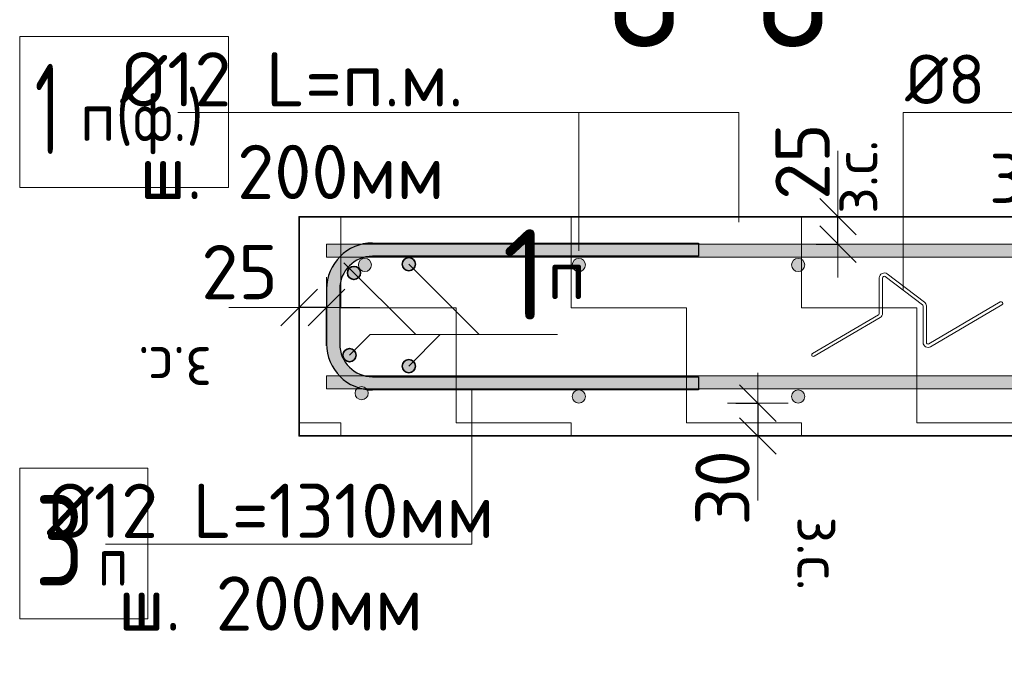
# Model space of a CAD drawing. Header units: metres. Extents: x -38 to 88, y -15 to 19.
# Tile 34 of 41: x 80.242 to 81.14, y 6.284 to 6.878. Entities that reach past the tile are written whole.
import ezdxf

# ---------------------------------------------------------------- set-up
doc = ezdxf.new("R2010")
doc.units = ezdxf.units.M
doc.header["$PDMODE"] = 65
doc.layers.add('XR$4$Размерная линия_ общее', color=7, linetype='Continuous', lineweight=13)
doc.layers.add('XR$4$Текст_ общее_1', color=7, linetype='Continuous', lineweight=13)
doc.styles.add('ISOCPEUR', font='txt')
doc.dimstyles.new('DIMSTYLE_22', dxfattribs={"dimtxt": 0.0495, "dimasz": 0.0555, "dimexe": 0, "dimexo": 0, "dimgap": 0.02475, "dimtad": 2, "dimdec": 0, "dimlfac": 1000, "dimrnd": 1, "dimzin": 12, "dimdsep": 46, "dimtxsty": 'ISOCPEUR', "dimblk1": 'ALL_ML_STRICH', "dimblk2": 'ALL_ML_STRICH', "dimsah": 1, "dimcen": 0, "dimclrd": 7, "dimclre": 256, "dimclrt": 7, "dimadec": 0, "dimazin": 0, "dimtfac": 1, "dimtdec": 0, "dimtix": 1, "dimtmove": 2, "dimatfit": 3, "dimfxl": 0, "dimtvp": 1.2, "dimtzin": 0, "dimlwd": 0, "dimlwe": -3, "dimarcsym": 0})

# ---------------------------------------------------------------- blocks, each defined once
blk = doc.blocks.new('СЛОЖНЫЙ_ОБЪЕКТ_25')
at = {"linetype": 'Continuous', "lineweight": 13, "transparency": 33554687}
blk.add_hatch(color=7, dxfattribs=at).paths.add_polyline_path([(81.23249, 6.54122), (80.52199, 6.54122), (80.52199, 6.55322), (81.23249, 6.55322)], flags=16)
at = {"color": 7, "linetype": 'Continuous', "lineweight": 13, "transparency": 33554687}
blk.add_lwpolyline([(81.23249, 6.54122), (80.52199, 6.54122), (80.52199, 6.55322), (81.23249, 6.55322), (81.23249, 6.54122)], close=True, dxfattribs=at)
blk = doc.blocks.new('СЛОЖНЫЙ_ОБЪЕКТ_26')
at = {"color": 7, "linetype": 'Continuous', "lineweight": 18, "transparency": 33554687}
for p, q in [((81.03139, 6.64359), (81.06524, 6.618)), ((81.03321, 6.64601), (81.06707, 6.62041)), ((81.02594, 6.61019), (81.02594, 6.64239)), ((81.02896, 6.61019), (81.02896, 6.64239)), ((81.06584, 6.58357), (81.06584, 6.61679)), ((81.06887, 6.58357), (81.06887, 6.61679)), ((81.07114, 6.58227), (81.13623, 6.62052)), ((81.07268, 6.57966), (81.13776, 6.61792)), ((80.96507, 6.57355), (81.02519, 6.60888)), ((80.96661, 6.57094), (81.02672, 6.60628))]:
    blk.add_line(p, q, dxfattribs=at)
for centre, radius, start, end in [((81.03047, 6.64239), 0.00454, 52.90778, 180), ((81.03047, 6.64239), 0.00151, 52.90778, 180), ((81.06433, 6.61679), 0.00151, 0, 52.90778), ((81.06433, 6.61679), 0.00454, 0, 52.90778), ((81.137, 6.61922), 0.00151, 300.44704, 120.44704), ((81.02443, 6.61019), 0.00151, 300.44704, 0), ((81.02443, 6.61019), 0.00454, 300.44704, 0), ((81.07038, 6.58357), 0.00454, 180, 300.44704), ((81.07038, 6.58357), 0.00151, 180, 300.44704), ((80.96584, 6.57224), 0.00151, 120.44704, 300.44704)]:
    blk.add_arc(centre, radius, start, end, dxfattribs=at)
blk = doc.blocks.new('СЛОЖНЫЙ_ОБЪЕКТ_28')
at = {"linetype": 'Continuous', "lineweight": 13, "transparency": 33554687}
blk.add_hatch(color=7, dxfattribs=at).paths.add_polyline_path([(81.23249, 6.66122), (80.52199, 6.66122), (80.52199, 6.67322), (81.23249, 6.67322)], flags=16)
at = {"color": 7, "linetype": 'Continuous', "lineweight": 13, "transparency": 33554687}
blk.add_lwpolyline([(81.23249, 6.66122), (80.52199, 6.66122), (80.52199, 6.67322), (81.23249, 6.67322), (81.23249, 6.66122)], close=True, dxfattribs=at)
blk = doc.blocks.new('СЛОЖНЫЙ_ОБЪЕКТ_29')
at = {"linetype": 'Continuous', "lineweight": 18, "transparency": 33554687}
blk.add_hatch(color=252, dxfattribs=at).paths.add_polyline_path([(80.55851, 6.67386), (80.55312, 6.67279), (80.54792, 6.67102), (80.54299, 6.66859), (80.53842, 6.66554), (80.53429, 6.66192), (80.53067, 6.65779), (80.52762, 6.65322), (80.52519, 6.64829), (80.52342, 6.64309), (80.52235, 6.6377), (80.52199, 6.63222), (80.52199, 6.58222), (80.52235, 6.57674), (80.52342, 6.57135), (80.52519, 6.56615), (80.52762, 6.56122), (80.53067, 6.55665), (80.53429, 6.55252), (80.53842, 6.5489), (80.54299, 6.54585), (80.54792, 6.54342), (80.55312, 6.54165), (80.55851, 6.54058), (80.56399, 6.54022), (80.86099, 6.54022), (80.86099, 6.55222), (80.56399, 6.55222), (80.56008, 6.55248), (80.55623, 6.55324), (80.55251, 6.5545), (80.54899, 6.55624), (80.54573, 6.55842), (80.54278, 6.56101), (80.54019, 6.56396), (80.53801, 6.56722), (80.53628, 6.57074), (80.53501, 6.57446), (80.53425, 6.5783), (80.53399, 6.58222), (80.53399, 6.63222), (80.53425, 6.63614), (80.53501, 6.63998), (80.53628, 6.6437), (80.53801, 6.64722), (80.54019, 6.65048), (80.54278, 6.65343), (80.54573, 6.65602), (80.54899, 6.6582), (80.55251, 6.65994), (80.55623, 6.6612), (80.56008, 6.66196), (80.56399, 6.66222), (80.86099, 6.66222), (80.86099, 6.67422), (80.56399, 6.67422)])
at = {"color": 7, "linetype": 'Continuous', "lineweight": 25, "transparency": 33554687}
for p, q in [((80.56399, 6.67422), (80.86099, 6.67422)), ((80.86099, 6.67422), (80.86099, 6.66222)), ((80.86099, 6.66222), (80.56399, 6.66222)), ((80.52199, 6.63222), (80.52199, 6.58222)), ((80.53399, 6.63222), (80.53399, 6.58222)), ((80.56399, 6.55222), (80.86099, 6.55222)), ((80.86099, 6.55222), (80.86099, 6.54022)), ((80.86099, 6.54022), (80.56399, 6.54022))]:
    blk.add_line(p, q, dxfattribs=at)
for centre, radius, start, end in [((80.56399, 6.63222), 0.042, 90, 180), ((80.56399, 6.63222), 0.03, 90, 180), ((80.56399, 6.58222), 0.042, 180, 270), ((80.56399, 6.58222), 0.03, 180, 270)]:
    blk.add_arc(centre, radius, start, end, dxfattribs=at)
blk = doc.blocks.new('ALL_ML_STRICH')
at = {"color": 0, "linetype": 'ByBlock', "lineweight": -2}
for p, q in [((0, -0.5), (0, 0.5)), ((-0.3, -0.3), (0.3, 0.3)), ((-1, 0), (0.5, 0))]:
    blk.add_line(p, q, dxfattribs=at)
blk = doc.blocks.new('*D163')
at = {"layer": 'DEFPOINTS', "color": 7, "linetype": 'Continuous', "lineweight": 13, "transparency": 33554687}
for p in [(80.87524, 6.52822), (80.91523, 6.52822), (80.87524, 6.49822)]:
    blk.add_point(p, dxfattribs=at)
at = {"layer": 'XR$4$Размерная линия_ общее', "color": 253, "linetype": 'Continuous', "lineweight": -2, "true_color": 0xa0a0a0, "transparency": 33554687}
for p, q in [((80.89524, 6.52822), (80.91523, 6.52822)), ((80.89524, 6.49822), (80.91523, 6.49822))]:
    blk.add_line(p, q, dxfattribs=at)
at = {"layer": 'XR$4$Размерная линия_ общее', "color": 7, "linetype": 'Continuous', "lineweight": -2, "transparency": 33554687}
blk.add_line((80.91523, 6.52822), (80.91523, 6.49822), dxfattribs=at)
at = {"layer": 'XR$4$Размерная линия_ общее', "color": 7, "linetype": 'Continuous', "lineweight": 13, "transparency": 33554687, "xscale": 0.0555, "yscale": 0.0555, "zscale": 0.0555}
for p, rotation in [((80.91523, 6.52822), 90), ((80.91523, 6.49822), 270)]:
    blk.add_blockref('ALL_ML_STRICH', p, dxfattribs=dict(at, rotation=rotation))
at = {"layer": 'XR$4$Размерная линия_ общее', "color": 7, "linetype": 'Continuous', "lineweight": 13, "transparency": 33554687, "insert": (80.88298, 6.45089), "char_height": 0.0495, "width": 0.099, "attachment_point": 5, "rotation": 90, "style": 'ISOCPEUR'}
blk.add_mtext('\\A1;{30}', dxfattribs=at)
at = {"layer": 'XR$4$Размерная линия_ общее', "color": 7, "linetype": 'Continuous', "lineweight": 13, "transparency": 33554687, "insert": (80.99171, 6.4248), "char_height": 0.0405, "width": 0.002025, "attachment_point": 1, "rotation": 270, "line_spacing_factor": 0.60241, "style": 'ISOCPEUR'}
blk.add_mtext('з.с.', dxfattribs=at)
blk = doc.blocks.new('*D164')
at = {"layer": 'DEFPOINTS', "color": 7, "linetype": 'Continuous', "lineweight": 13, "transparency": 33554687}
for p in [(80.52199, 6.61548), (80.49699, 6.55549), (80.52199, 6.56049)]:
    blk.add_point(p, dxfattribs=at)
at = {"layer": 'XR$4$Размерная линия_ общее', "color": 253, "linetype": 'Continuous', "lineweight": -2, "true_color": 0xa0a0a0, "transparency": 33554687}
for p, q in [((80.49699, 6.57549), (80.49699, 6.61548)), ((80.52199, 6.58049), (80.52199, 6.61548))]:
    blk.add_line(p, q, dxfattribs=at)
at = {"layer": 'XR$4$Размерная линия_ общее', "color": 7, "linetype": 'Continuous', "lineweight": -2, "transparency": 33554687}
blk.add_line((80.52199, 6.61548), (80.49699, 6.61548), dxfattribs=at)
at = {"layer": 'XR$4$Размерная линия_ общее', "color": 7, "linetype": 'Continuous', "lineweight": 13, "transparency": 33554687, "xscale": 0.0555, "yscale": 0.0555, "zscale": 0.0555}
for p, rotation in [((80.52199, 6.61548), 360), ((80.49699, 6.61548), 180)]:
    blk.add_blockref('ALL_ML_STRICH', p, dxfattribs=dict(at, rotation=rotation))
at = {"layer": 'XR$4$Размерная линия_ общее', "color": 7, "linetype": 'Continuous', "lineweight": 13, "transparency": 33554687, "insert": (80.44267, 6.64773), "char_height": 0.0495, "width": 0.099, "attachment_point": 5, "style": 'ISOCPEUR'}
blk.add_mtext('\\A1;{25}', dxfattribs=at)
at = {"layer": 'XR$4$Размерная линия_ общее', "color": 7, "linetype": 'Continuous', "lineweight": 13, "transparency": 33554687, "insert": (80.41757, 6.53899), "char_height": 0.0405, "width": 0.002025, "attachment_point": 1, "rotation": 180, "line_spacing_factor": 0.60241, "style": 'ISOCPEUR'}
blk.add_mtext('з.с.', dxfattribs=at)
blk = doc.blocks.new('*D177')
at = {"layer": 'DEFPOINTS', "color": 7, "linetype": 'Continuous', "lineweight": 13, "transparency": 33554687}
for p in [(80.94824, 6.69822), (80.94824, 6.67322), (80.98823, 6.67322)]:
    blk.add_point(p, dxfattribs=at)
at = {"layer": 'XR$4$Размерная линия_ общее', "color": 253, "linetype": 'Continuous', "lineweight": -2, "true_color": 0xa0a0a0, "transparency": 33554687}
for p, q in [((80.96824, 6.69822), (80.98823, 6.69822)), ((80.96824, 6.67322), (80.98823, 6.67322))]:
    blk.add_line(p, q, dxfattribs=at)
at = {"layer": 'XR$4$Размерная линия_ общее', "color": 7, "linetype": 'Continuous', "lineweight": -2, "transparency": 33554687}
blk.add_line((80.98823, 6.67322), (80.98823, 6.69822), dxfattribs=at)
at = {"layer": 'XR$4$Размерная линия_ общее', "color": 7, "linetype": 'Continuous', "lineweight": 13, "transparency": 33554687, "xscale": 0.0555, "yscale": 0.0555, "zscale": 0.0555}
for p, rotation in [((80.98823, 6.67322), 270), ((80.98823, 6.69822), 90)]:
    blk.add_blockref('ALL_ML_STRICH', p, dxfattribs=dict(at, rotation=rotation))
at = {"layer": 'XR$4$Размерная линия_ общее', "color": 7, "linetype": 'Continuous', "lineweight": 13, "transparency": 33554687, "insert": (80.95598, 6.74849), "char_height": 0.0495, "width": 0.099, "attachment_point": 5, "rotation": 90, "style": 'ISOCPEUR'}
blk.add_mtext('\\A1;{25}', dxfattribs=at)
at = {"layer": 'XR$4$Размерная линия_ общее', "color": 7, "linetype": 'Continuous', "lineweight": 13, "transparency": 33554687, "insert": (80.98371, 6.70077), "char_height": 0.0405, "width": 0.002025, "attachment_point": 1, "rotation": 90, "line_spacing_factor": 0.60241, "style": 'ISOCPEUR'}
blk.add_mtext('з.с.', dxfattribs=at)

msp = doc.modelspace()

# ---------------------------------------------------------------- hatches: boundary and pattern name
at = {"linetype": 'Continuous', "lineweight": 13, "transparency": 33554687}
h = msp.add_hatch(dxfattribs=at)
h.set_pattern_fill('____', scale=0.105, style=0, pattern_type=2)
h.set_pattern_definition([(0, (0.21, 0.21), (0.105, 0.105), [0.105, -0.105]), (90, (0.21, 0.21), (-0.105, 0.105), [0.105, -0.105])])
h.paths.add_polyline_path([(80.49699, 6.69822), (80.49699, 6.49822), (81.23249, 6.49822), (81.23249, 6.69822)], flags=0)
for color, points in [(250, [(80.5912, 6.6565), (80.59099, 6.65495), (80.5912, 6.65339), (80.5918, 6.65195), (80.59275, 6.6507), (80.59399, 6.64975), (80.59544, 6.64915), (80.59699, 6.64895), (80.59855, 6.64915), (80.59999, 6.64975), (80.60123, 6.6507), (80.60219, 6.65195), (80.60279, 6.65339), (80.60299, 6.65495), (80.60279, 6.6565), (80.60219, 6.65795), (80.60123, 6.65919), (80.59999, 6.66014), (80.59855, 6.66074), (80.59699, 6.66095), (80.59544, 6.66074), (80.59399, 6.66014), (80.59275, 6.65919), (80.5918, 6.65795)]), (250, [(80.5412, 6.6485), (80.54099, 6.64695), (80.5412, 6.64539), (80.5418, 6.64395), (80.54275, 6.6427), (80.54399, 6.64175), (80.54544, 6.64115), (80.54699, 6.64095), (80.54855, 6.64115), (80.54999, 6.64175), (80.55123, 6.6427), (80.55219, 6.64395), (80.55279, 6.64539), (80.55299, 6.64695), (80.55279, 6.6485), (80.55219, 6.64995), (80.55123, 6.65119), (80.54999, 6.65214), (80.54855, 6.65274), (80.54699, 6.65295), (80.54544, 6.65274), (80.54399, 6.65214), (80.54275, 6.65119), (80.5418, 6.64995)]), (7, [(80.55833, 6.66007), (80.55566, 6.66007), (80.55325, 6.65891), (80.55159, 6.65682), (80.55099, 6.65422), (80.55159, 6.65162), (80.55325, 6.64953), (80.55566, 6.64837), (80.55833, 6.64837), (80.56073, 6.64953), (80.5624, 6.65162), (80.56299, 6.65422), (80.5624, 6.65682), (80.56073, 6.65891)]), (7, [(80.75333, 6.66007), (80.75066, 6.66007), (80.74825, 6.65891), (80.74659, 6.65682), (80.74599, 6.65422), (80.74659, 6.65162), (80.74825, 6.64953), (80.75066, 6.64837), (80.75333, 6.64837), (80.75573, 6.64953), (80.7574, 6.65162), (80.75799, 6.65422), (80.7574, 6.65682), (80.75573, 6.65891)]), (7, [(80.95333, 6.66007), (80.95066, 6.66007), (80.94825, 6.65891), (80.94659, 6.65682), (80.94599, 6.65422), (80.94659, 6.65162), (80.94825, 6.64953), (80.95066, 6.64837), (80.95333, 6.64837), (80.95573, 6.64953), (80.9574, 6.65162), (80.95799, 6.65422), (80.9574, 6.65682), (80.95573, 6.65891)]), (250, [(80.5372, 6.5735), (80.53699, 6.57195), (80.5372, 6.57039), (80.5378, 6.56895), (80.53875, 6.5677), (80.53999, 6.56675), (80.54144, 6.56615), (80.54299, 6.56595), (80.54455, 6.56615), (80.54599, 6.56675), (80.54723, 6.5677), (80.54819, 6.56895), (80.54879, 6.57039), (80.54899, 6.57195), (80.54879, 6.5735), (80.54819, 6.57495), (80.54723, 6.57619), (80.54599, 6.57714), (80.54455, 6.57774), (80.54299, 6.57795), (80.54144, 6.57774), (80.53999, 6.57714), (80.53875, 6.57619), (80.5378, 6.57495)]), (250, [(80.5912, 6.5635), (80.59099, 6.56195), (80.5912, 6.56039), (80.5918, 6.55895), (80.59275, 6.5577), (80.59399, 6.55675), (80.59544, 6.55615), (80.59699, 6.55595), (80.59855, 6.55615), (80.59999, 6.55675), (80.60123, 6.5577), (80.60219, 6.55895), (80.60279, 6.56039), (80.60299, 6.56195), (80.60279, 6.5635), (80.60219, 6.56495), (80.60123, 6.56619), (80.59999, 6.56714), (80.59855, 6.56774), (80.59699, 6.56795), (80.59544, 6.56774), (80.59399, 6.56714), (80.59275, 6.56619), (80.5918, 6.56495)]), (7, [(80.55533, 6.54307), (80.55266, 6.54307), (80.55025, 6.54191), (80.54859, 6.53982), (80.54799, 6.53722), (80.54859, 6.53462), (80.55025, 6.53253), (80.55266, 6.53137), (80.55533, 6.53137), (80.55773, 6.53253), (80.5594, 6.53462), (80.55999, 6.53722), (80.5594, 6.53982), (80.55773, 6.54191)]), (7, [(80.75333, 6.54007), (80.75066, 6.54007), (80.74825, 6.53891), (80.74659, 6.53682), (80.74599, 6.53422), (80.74659, 6.53162), (80.74825, 6.52953), (80.75066, 6.52837), (80.75333, 6.52837), (80.75573, 6.52953), (80.7574, 6.53162), (80.75799, 6.53422), (80.7574, 6.53682), (80.75573, 6.53891)]), (7, [(80.95333, 6.54007), (80.95066, 6.54007), (80.94825, 6.53891), (80.94659, 6.53682), (80.94599, 6.53422), (80.94659, 6.53162), (80.94825, 6.52953), (80.95066, 6.52837), (80.95333, 6.52837), (80.95573, 6.52953), (80.9574, 6.53162), (80.95799, 6.53422), (80.9574, 6.53682), (80.95573, 6.53891)])]:
    msp.add_hatch(color=color, dxfattribs=at).paths.add_polyline_path(points)

# ---------------------------------------------------------------- linework, layer by layer
at = {"color": 7, "linetype": 'Continuous', "lineweight": 13, "transparency": 33554687}
for p, q in [((80.98823, 6.69822), (80.98823, 6.75822)), ((80.59699, 6.65495), (80.66126, 6.59068)), ((80.49699, 6.61548), (80.43299, 6.61548)), ((80.59699, 6.56195), (80.62573, 6.59068)), ((80.91523, 6.49822), (80.91523, 6.43922))]:
    msp.add_line(p, q, dxfattribs=at)
for points in [[(81.34793, 6.79318), (81.04776, 6.79318), (81.04776, 6.63121)], [(80.5378, 6.65614), (80.60326, 6.59068), (80.73261, 6.59068)], [(80.54299, 6.57195), (80.56173, 6.59068), (80.62573, 6.59068)], [(80.32057, 6.3995), (80.6545, 6.3995), (80.6545, 6.54122)]]:
    msp.add_lwpolyline(points, dxfattribs=at)
at = {"color": 7, "linetype": 'Continuous', "lineweight": 35, "transparency": 33554687}
msp.add_lwpolyline([(81.23249, 6.69822), (80.49699, 6.69822), (80.49699, 6.49822), (81.23249, 6.49822)], dxfattribs=at)
for centre in [(80.59699, 6.65495), (80.54699, 6.64695), (80.54299, 6.57195), (80.59699, 6.56195)]:
    msp.add_circle(centre, 0.006, dxfattribs=at)
at = {"color": 7, "linetype": 'Continuous', "lineweight": 18, "transparency": 33554687}
for centre in [(80.55699, 6.65422), (80.75199, 6.65422), (80.95199, 6.65422), (80.55399, 6.53722), (80.75199, 6.53422), (80.95199, 6.53422)]:
    msp.add_circle(centre, 0.006, dxfattribs=at)
at = {"layer": 'XR$4$Текст_ общее_1', "color": 7, "linetype": 'Continuous', "lineweight": 13, "transparency": 33554687}
msp.add_line((80.75199, 6.66722), (80.75199, 6.79318), dxfattribs=at)
for points in [[(80.24224, 6.725), (80.43249, 6.725), (80.43249, 6.8625), (80.24224, 6.8625), (80.24224, 6.725)], [(80.898, 6.69322), (80.898, 6.79318), (80.38655, 6.79318)], [(80.24224, 6.33132), (80.35899, 6.33132), (80.35899, 6.46882), (80.24224, 6.46882), (80.24224, 6.33132)]]:
    msp.add_lwpolyline(points, dxfattribs=at)

# ---------------------------------------------------------------- block references
at = {"color": 7, "linetype": 'Continuous', "lineweight": 18, "transparency": 33554687}
for name in ['СЛОЖНЫЙ_ОБЪЕКТ_29', 'СЛОЖНЫЙ_ОБЪЕКТ_26']:
    msp.add_blockref(name, (0, 0), dxfattribs=at)
at = {"color": 7, "linetype": 'Continuous', "lineweight": 13, "transparency": 33554687}
for name in ['СЛОЖНЫЙ_ОБЪЕКТ_28', 'СЛОЖНЫЙ_ОБЪЕКТ_25']:
    msp.add_blockref(name, (0, 0), dxfattribs=at)

# ---------------------------------------------------------------- texts
at = {"color": 7, "linetype": 'Continuous', "lineweight": 50, "transparency": 33554687, "insert": (80.87916, 6.90368), "char_height": 0.10125, "width": 0.2588478, "attachment_point": 5, "style": 'ISOCPEUR'}
msp.add_mtext('\\A1;{\\fISOCPEUR|i0|b0;\\H0.101250;\\W1.000000;\\C7;б-б}\\P', dxfattribs=at)
at = {"color": 7, "linetype": 'Continuous', "lineweight": 13, "transparency": 33554687, "attachment_point": 2}
for s, insert, char_height, width, line_spacing_factor in [('\\A1;{\\fISOCPEUR|i0|b0;\\H0.049500;\\W1.000000;\\C7;Ø12 L=п.м.}\\P{\\fISOCPEUR|i0|b0;\\H0.049500;\\W1.000000;\\C7;ш. 200мм}\\P', (80.4905, 6.84836), 0.0495, 0.3300413, 1.024096), ('\\A1;{\\fISOCPEUR|i0|b0;\\H0.045000;\\W1.000000;\\C7;Ø8 L=880мм}\\P{\\fISOCPEUR|i0|b0;\\H0.045000;\\W1.000000;\\C7;3шт/м\\fISOCPEUR|i0|b0;\\H0.500000x;\\S2^ ;}\\P', (81.22089, 6.84611), 0.045, 0.3495375, 1.144578), ('\\A1;{\\fISOCPEUR|i0|b0;\\H0.049500;\\W1.000000;\\C7;Ø12 L=1310мм}\\P{\\fISOCPEUR|i0|b0;\\H0.049500;\\W1.000000;\\C7;ш. 200мм}\\P', (80.47096, 6.45468), 0.0495, 0.4240913, 1.024096)]:
    msp.add_mtext(s, dxfattribs=dict(at, insert=insert, char_height=char_height, width=width, line_spacing_factor=line_spacing_factor))
at = {"layer": 'XR$4$Текст_ общее_1', "color": 7, "linetype": 'Continuous', "lineweight": 13, "transparency": 33554687, "attachment_point": 7, "rotation": 0, "style": 'ISOCPEUR'}
for s, insert, char_height, width in [('\\W0.56;1', (80.25599, 6.75525), 0.0825, 0.0641667), ('\\W0.93;п(ф.)', (80.29724, 6.75525), 0.045, 0.14237)]:
    msp.add_mtext(s, dxfattribs=dict(at, insert=insert, char_height=char_height, width=width))
at = {"layer": 'XR$4$Текст_ общее_1', "color": 7, "linetype": 'Continuous', "lineweight": 13, "transparency": 33554687, "style": 'ISOCPEUR'}
for s, insert, char_height, width, attachment_point in [('\\A1;{\\fISOCPEUR|i0|b0;\\H0.082500;\\W1.000000;\\C7;1\\H0.045000;п}\\P', (80.72025, 6.64551), 0.0825, 0.0956484, 5), ('\\W0.78;3', (80.25599, 6.36157), 0.0825, 0.0897618, 7), ('\\W0.78;п', (80.31374, 6.36157), 0.045, 0.0489611, 7)]:
    msp.add_mtext(s, dxfattribs=dict(at, insert=insert, char_height=char_height, width=width, attachment_point=attachment_point))

# ---------------------------------------------------------------- dimensions: what is measured, and where the dimension line sits
at = {"layer": 'XR$4$Размерная линия_ общее', "color": 7, "linetype": 'Continuous', "lineweight": 13, "transparency": 33554687}
for base, p1, p2, angle, picture, middle in [((80.98823, 6.69822), (80.96824, 6.67322), (80.96824, 6.69822), 90, '*D177', (80.95598, 6.74849)), ((80.49699, 6.61548), (80.52199, 6.58049), (80.49699, 6.57549), 180, '*D164', (80.44267, 6.64773)), ((80.91523, 6.49822), (80.89524, 6.52822), (80.89524, 6.49822), 270, '*D163', (80.88298, 6.45089))]:
    dim = msp.add_linear_dim(base=base, p1=p1, p2=p2, angle=angle, text='<>\\Xз.с.', dimstyle='DIMSTYLE_22', override={"dimpost": '<>', "dimclrd": 7, "dimclre": 253, "dimclrt": 7, "dimlwd": 0, "dimlwe": 65533}, dxfattribs=at)
    dim.commit()
    dim.dimension.update_dxf_attribs({"geometry": picture, "text_midpoint": middle, "dimtype": 160})

doc.saveas('drawing.dxf')
